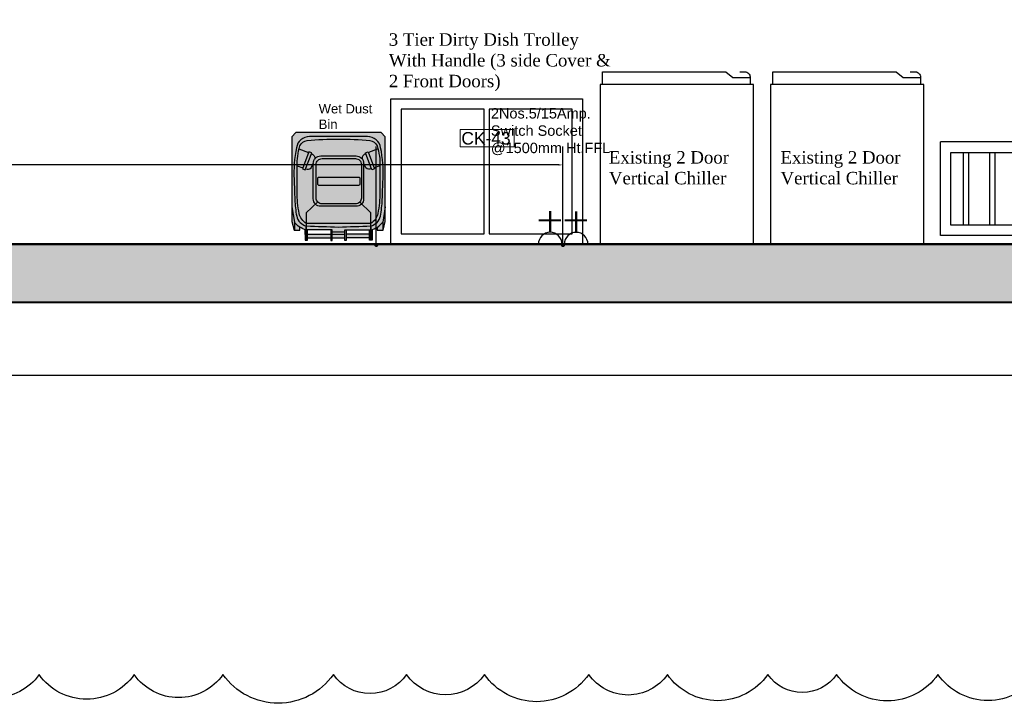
# Model space of a CAD drawing. Header units: millimetres. Extents: x 2985995 to 3127507, y -509231 to -458405.
# Tile 20 of 100: x 3020632 to 3025379, y -495811 to -492517. Entities that reach past the tile are written whole.
import ezdxf

# ---------------------------------------------------------------- set-up
doc = ezdxf.new("R2010")
doc.units = ezdxf.units.MM
doc.header["$LTSCALE"] = 1000
doc.header["$MEASUREMENT"] = 0
doc.header["$PDMODE"] = 3
doc.header["$PDSIZE"] = -1
doc.layers.get('0').update_dxf_attribs({"linetype": 'CONTINUOUS'})
doc.layers.get('Defpoints').update_dxf_attribs({"linetype": 'CONTINUOUS'})
for name, color, linetype in [('A-Wall Full', 201, 'CONTINUOUS'), ('ELECTRICAL', 7, 'CONTINUOUS'), ('Equipment', 5, 'CONTINUOUS'), ('Equipment Name', 7, 'CONTINUOUS')]:
    doc.layers.add(name, color=color, linetype=linetype)
for name, color, linetype, lineweight in [('A-Wall Hatch', 252, 'CONTINUOUS', 5), ('Equip No.', 1, 'CONTINUOUS', 15), ('WALL', 1, 'CONTINUOUS', 5)]:
    doc.layers.add(name, color=color, linetype=linetype, lineweight=lineweight)
doc.styles.add('ARAIL', font='arial.ttf')
doc.styles.add('Arial', font='arial.ttf')
doc.styles.get("Standard").update_dxf_attribs({"font": 'arial.ttf'})
doc.styles.add('style12', font='BOOKOSI.TTF')
doc.dimstyles.new('TFS-Dim', dxfattribs={"dimtxt": 75, "dimasz": 20, "dimexe": 25, "dimexo": 25, "dimgap": 5, "dimtad": 0, "dimdec": 0, "dimzin": 0, "dimdsep": 46, "dimtxsty": 'Standard', "dimcen": 0.09, "dimclrd": 8, "dimclre": 8, "dimadec": 0, "dimazin": 0, "dimtfac": 1, "dimtdec": 0, "dimtofl": 0, "dimtmove": 0, "dimatfit": 3, "dimldrblk": 'DOT', "dimfxl": 1, "dimtolj": 1, "dimtzin": 0, "dimlwd": -1, "dimlwe": -1, "dimarcsym": 0})

# ---------------------------------------------------------------- blocks, each defined once
blk = doc.blocks.new('A$C2929966e')
at = {"layer": 'Equipment', "color": 4}
for p, q in [((-900, -450), (-900, 0)), ((0, 0), (-900, 0)), ((0, -450), (0, 0)), ((-850, -50), (-50, -50)), ((-850, -400), (-850, -50)), ((-789.7, -400, 0), (-789.7, -50, 0)), ((-764.3, -400, 0), (-764.3, -50, 0)), ((-662.6, -400, 0), (-662.6, -50, 0)), ((-637.2, -400, 0), (-637.2, -50, 0)), ((-535.5, -400, 0), (-535.5, -50, 0)), ((-510.1, -400, 0), (-510.1, -50, 0)), ((-408.5, -400, 0), (-408.5, -50, 0)), ((-383, -400, 0), (-383, -50, 0)), ((-281.4, -400, 0), (-281.4, -50, 0)), ((-256, -400, 0), (-256, -50, 0)), ((-154.3, -400, 0), (-154.3, -50, 0)), ((-128.9, -400, 0), (-128.9, -50, 0)), ((-50, -50), (-50, -400)), ((-50, -400), (-850, -400)), ((0, -450), (-900, -450))]:
    blk.add_line(p, q, dxfattribs=at)
blk = doc.blocks.new('A$C21C85089')
at = {"layer": 'ELECTRICAL'}
for points, const_width in [([(-42, 108.5), (43.4, 108.5)], 4.7), ([(0, 69.7), (0, 0)], 7.15), ([(-35.8, 30), (38, 30)], 7.15)]:
    blk.add_lwpolyline(points, dxfattribs=dict(at, const_width=const_width))
blk.add_arc((0, 108.5), 38.8, 180, 0, dxfattribs=at)
blk = doc.blocks.new('_Dot')
at = {"color": 0, "linetype": 'ByBlock', "lineweight": -2}
blk.add_line((-0.5, 0), (-1, 0), dxfattribs=at)
at = {"color": 0, "linetype": 'ByBlock', "const_width": 0.5}
blk.add_lwpolyline([(-0.25, 0, 1), (0.25, 0, 1)], format="xyb", close=True, dxfattribs=at)
blk = doc.blocks.new('A$C07cf188d')
at = {"layer": 'Equipment'}
for points in [[(0, 0), (0, -700), (-925, -700), (-925, 0)], [(-875, -50), (-875, -650), (-475, -650), (-475, -50)], [(-450, -50), (-450, -650), (-50, -650), (-50, -50)]]:
    blk.add_lwpolyline(points, close=True, dxfattribs=at)
blk = doc.blocks.new('Garbage bin_green_top_dwgmodels.com')
at = {"layer": 'Equipment', "true_color": 0x5aaf55}
h = blk.add_hatch(color=85, dxfattribs=at)
h.dxf.hatch_style = 1
h.paths.add_polyline_path([(239.9, 457.7), (228.9, 502.2), (198.8, 502.2), (198.9, 487.4, 0.065352), (172.7, 499.3), (172.3, 553.5), (165.8, 553.5), (159.3, 553.5), (159.3, 542.6), (40.1, 542.6), (40.1, 556.4), (32, 556.4), (32, 542.6), (0, 542.6), (-32, 542.6), (-32, 556.4), (-40.1, 556.4), (-40.1, 542.6), (-159.3, 542.6), (-159.3, 553.5), (-165.8, 553.5), (-172.3, 553.5), (-172.7, 499.3, 0.065352), (-198.9, 487.4), (-198.8, 502.2), (-228.9, 502.2), (-239.9, 457.7), (-240.1, 23.1), (-220, 0), (0, 0), (220, 0), (240.1, 23.1)])
h.paths.add_polyline_path([(-159.3, 501.2), (-159.3, 523.2), (-40.1, 523.2), (-40.1, 501.2)], flags=16)
h.paths.add_polyline_path([(-32, 511.2), (-32, 523.2), (0, 523.2), (32, 523.2), (32, 511.2), (0, 511.2)], flags=16)
h.paths.add_polyline_path([(40.1, 501.2), (40.1, 523.2), (159.3, 523.2), (159.3, 501.2)], flags=16)
at = {"layer": 'Equipment', "color": 0}
for points in [[(-172.7, 499.3), (-172.3, 553.5), (-165.8, 553.5), (-159.3, 553.5), (-159.3, 501.2)], [(-159.3, 542.6), (-40.1, 542.6)], [(-159.3, 523.2), (-40.1, 523.2)], [(32, 542.6), (0, 542.6), (-32, 542.6)], [(32, 523.2), (0, 523.2), (-32, 523.2)], [(32, 511.2), (0, 511.2), (-32, 511.2)], [(159.3, 542.6), (40.1, 542.6)], [(159.3, 523.2), (40.1, 523.2)], [(172.7, 499.3), (172.3, 553.5), (165.8, 553.5), (159.3, 553.5), (159.3, 501.2)], [(-198.9, 487.4), (-198.8, 502.2), (-228.9, 502.2), (-239.9, 457.7), (-240.1, 23.1), (-220, 0), (0, 0), (220, 0), (240.1, 23.1), (239.9, 457.7), (228.9, 502.2), (198.8, 502.2), (198.9, 487.4)], [(-239.9, 382.1), (-227.3, 462), (-227.3, 502.2)], [(239.9, 382.1), (227.3, 462), (227.3, 502.2)], [(-213.1, 171.3), (-183.1, 182.5)], [(-185.6, 187.7), (-171.6, 192.8), (-138.2, 105.6), (-153.1, 99.9), (-185.1, 187.9)], [(185.6, 187.7), (171.6, 192.8), (138.2, 105.6), (153.1, 99.9), (185.1, 187.9)], [(213.1, 171.3), (183.1, 182.5)], [(-203.5, 84.7), (-154.5, 103.7)], [(203.5, 84.7), (154.5, 103.7)]]:
    blk.add_lwpolyline(points, dxfattribs=at)
for points in [[(109, 358.9), (165.8, 414.4), (165.8, 553.5), (165.8, 480.8, 0.002183), (0, 486.7, 0.002183), (-165.8, 480.8), (-165.8, 553.5), (-165.8, 414.4), (-109, 358.9)], [(-165.8, 480.8, 0.297961), (-215.2, 430.6, 0.042051), (-225, 345.8, -0.003698), (-229, 241.3, 0.060574), (-216.7, 78.6, 0.367426), (-149.6, 21.6), (0, 21.6), (149.6, 21.6, 0.367426), (216.7, 78.6, 0.060574), (229, 241.3, -0.003698), (225, 345.8, 0.042051), (215.2, 430.6, 0.297961), (165.8, 480.8)], [(-40.1, 501.2), (-159.3, 501.2), (-165.8, 501.2, 0.169802), (-227.3, 462)], [(40.1, 501.2), (159.3, 501.2), (165.8, 501.2, -0.169802), (227.3, 462)], [(-169.6, 187.5, -0.269888), (-140.2, 182.4), (-128.8, 156.1)], [(169.6, 187.5, 0.269888), (140.2, 182.4), (128.8, 156.1)], [(-139.6, 109.4), (-139.2, 109.6, 0.32068), (-121.3, 136.8)], [(139.6, 109.4), (139.2, 109.6, -0.32068), (121.3, 136.8)]]:
    blk.add_lwpolyline(points, format="xyb", dxfattribs=at)
for points in [[(-40.1, 556.4), (-32, 556.4), (-32, 501.2), (-40.1, 501.2)], [(40.1, 556.4), (32, 556.4), (32, 501.2), (40.1, 501.2)]]:
    blk.add_lwpolyline(points, close=True, dxfattribs=at)
for points in [[(0, 467.6), (165.8, 467.6, -0.218041), (202.1, 417.6, -0.049803), (213.1, 307.8), (213.1, 175.2, -0.075378), (199.3, 68.9, -0.243539), (161.6, 41, -0.021943), (0, 34, -0.021943), (-161.6, 41, -0.243539), (-199.3, 68.9, -0.075378), (-213.1, 175.2), (-213.1, 307.8, -0.049803), (-202.1, 417.6, -0.218041), (-165.8, 467.6)], [(-90.5, 380.1), (91.4, 380.1, -0.414214), (129.9, 341.6), (129.9, 159.8, -0.414214), (91.4, 121.3), (-90.5, 121.3, -0.414214), (-129, 159.8), (-129, 341.6, -0.414214)], [(-87.2, 368.1), (85, 368.1, -0.414214), (115.5, 337.5), (115.5, 165.4, -0.414214), (85, 134.9), (-87.2, 134.9, -0.414214), (-117.7, 165.4), (-117.7, 337.5, -0.414214)], [(-104, 272.5), (100.8, 272.5, -0.414214), (106.9, 266.4), (106.9, 236, -0.414214), (100.8, 229.9), (-104, 229.9, -0.414214), (-110.1, 236), (-110.1, 266.4, -0.414214)]]:
    blk.add_lwpolyline(points, format="xyb", close=True, dxfattribs=at)
blk = doc.blocks.new('*D671')
at = {"layer": 'Defpoints', "color": 0, "transparency": 16777216}
for p in [(3015650.8, -493216.4), (3015650.8, -493598.2, 0), (3023250.8, -493598.2, 0)]:
    blk.add_point(p, dxfattribs=at)
at = {"layer": 'ELECTRICAL', "color": 8, "transparency": 16777216}
for p, q in [((3015650.8, -493573.2), (3015650.8, -493191.4)), ((3015670.8, -493216.4), (3019158, -493216.4)), ((3023230.8, -493216.4), (3019743.6, -493216.4)), ((3023250.8, -493573.2), (3023250.8, -493191.4))]:
    blk.add_line(p, q, dxfattribs=at)
for points in [[(3015670.8, -493213.1), (3015670.8, -493219.7), (3015650.8, -493216.4)], [(3023230.8, -493213.1), (3023230.8, -493219.7), (3023250.8, -493216.4)]]:
    blk.add_solid(points, dxfattribs=at)
at = {"layer": 'ELECTRICAL', "color": 0, "transparency": 16777216, "insert": (3019450.8, -493216.4), "char_height": 75, "attachment_point": 5}
blk.add_mtext('\\A1;7600 [25\'-4"]', dxfattribs=at)

msp = doc.modelspace()

# ---------------------------------------------------------------- hatches: boundary and pattern name
at = {"layer": 'A-Wall Hatch'}
h = msp.add_hatch(color=256, dxfattribs=at)
h.dxf.hatch_style = 1
h.paths.add_polyline_path([(3015650.80814, -493598.16588), (3015650.80814, -493348.16588), (3015500.80814, -493348.16588), (3015500.80814, -493598.16588), (3016159.29246, -493598.16588), (3015056.1486, -493598.16588), (3015056.1486, -493878.16588), (3042399.29246, -493878.16588), (3042399.29246, -493118.16588), (3042119.29246, -493118.16588), (3042119.29246, -493598.16588), (3038239.29246, -493598.16588), (3038239.29246, -493118.16588), (3038089.29246, -493118.16588), (3038089.29246, -493598.16588), (3029899.29246, -493598.16588), (3029899.29246, -493118.16588), (3029749.29246, -493118.16588), (3029749.29246, -493598.16588)])

# ---------------------------------------------------------------- linework, layer by layer
at = {"layer": 'A-Wall Full'}
for p, q in [((3029749.29246, -493598.16588, 0), (3015650.80814, -493598.16588, 0)), ((3042399.29246, -493878.16588, 0), (3015056.1486, -493878.16588, 0))]:
    msp.add_line(p, q, dxfattribs=at)
at = {"layer": 'Equip No.', "elevation": 0}
msp.add_lwpolyline([(3022755.92338, -493045.96012), (3023015.69191, -493045.96012), (3023015.69191, -493129.38264), (3022755.92338, -493129.38264)], close=True, dxfattribs=at)
at = {"layer": 'Equipment'}
msp.add_lwpolyline([(2989383.63744, -483288.69012), (3044663.22424, -483288.69012), (3044663.22424, -494230.49278), (2989383.63744, -494230.49278)], close=True, dxfattribs=at)
at = {"layer": 'Equipment', "color": 4, "linetype": 'Continuous', "elevation": 0}
for points in [[(3024103.73982, -492768.16588), (3024128.35362, -492768.16588, -0.4142135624), (3024152.96743, -492792.77969), (3024152.96743, -492828.94257), (3023441.28177, -492828.94257), (3023441.28177, -492768.16588), (3024035.75262, -492768.16588), (3024069.56664, -492795.19289), (3024152.96743, -492795.19289)], [(3024925.15821, -492768.16588), (3024949.77202, -492768.16588, -0.4142135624), (3024974.38583, -492792.77969), (3024974.38583, -492828.94257), (3024262.70017, -492828.94257), (3024262.70017, -492768.16588), (3024857.17102, -492768.16588), (3024890.98504, -492795.19289), (3024974.38583, -492795.19289)]]:
    msp.add_lwpolyline(points, format="xyb", dxfattribs=at)
at = {"layer": 'Equipment', "color": 4, "elevation": 0}
for points in [[(3023429.42661, -492828.94257), (3023429.42661, -493598.16588), (3024169.42661, -493598.16588), (3024169.42661, -492828.94257)], [(3024250.84501, -492828.94257), (3024250.84501, -493598.16588), (3024990.84501, -493598.16588), (3024990.84501, -492828.94257)]]:
    msp.add_lwpolyline(points, close=True, dxfattribs=at)
at = {"layer": 'Equipment'}
msp.add_lwpolyline([(3025541.07612, -495671.87126, -0.52056705), (3025058.67208, -495671.87126, -0.52056705), (3024570.34337, -495671.87126, -0.52056705), (3024238.52172, -495671.87126, -0.52056705), (3023754.43306, -495671.87126, -0.52056705), (3023375.0595, -495671.87126, -0.52056705), (3022872.32606, -495671.87126, -0.52056705), (3022497.12743, -495671.87126, -0.52056705), (3022144.13001, -495671.87126, -0.52056705), (3021611.81396, -495671.87126, -0.52056705), (3021183.84679, -495671.87126, -0.52056705), (3020725.57272, -495671.87126, -0.52056705), (3020297.62183, -495671.87126, -0.52056705)], format="xyb", dxfattribs=at)
at = {"layer": 'WALL', "const_width": 10, "elevation": 0}
msp.add_lwpolyline([(3015056.1486, -493598.16588), (3015056.1486, -493878.16588), (3042399.29246, -493878.16588), (3042399.29246, -493118.16588), (3042131.79246, -493103.30476), (3042131.79246, -493598.16588), (3029899.29246, -493598.16588), (3029899.29246, -493118.16588), (3029749.29246, -493118.16588), (3029749.29246, -493598.16588), (3015650.80814, -493598.16588), (3015650.80814, -493348.16588), (3015500.80814, -493348.16588), (3015500.80814, -493598.16588), (3015056.1486, -493598.16588)], dxfattribs=at)

# ---------------------------------------------------------------- block references
at = {"layer": 'ELECTRICAL', "xscale": 1.464380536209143, "yscale": 1.464380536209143, "zscale": 1.464380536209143, "rotation": 179.9394909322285}
for p in [(3023189.4997, -493439.17201, 0), (3023314.49963, -493439.30402, 0)]:
    msp.add_blockref('A$C21C85089', p, dxfattribs=at)
at = {"layer": 'Equipment', "ltscale": 50}
msp.add_blockref('A$C07cf188d', (3023345.44482, -492898.16588, 0), dxfattribs=at)
at = {"layer": 'Equipment', "xscale": 0.9369414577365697, "yscale": 0.9369414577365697, "zscale": 0.9369414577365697, "rotation": 180}
msp.add_blockref('Garbage bin_green_top_dwgmodels.com', (3022168.86221, -493059.7731), dxfattribs=at)
at = {"layer": 'Equipment', "color": 4}
msp.add_blockref('A$C2929966e', (3025971.34661, -493105.97395, 0), dxfattribs=at)

# ---------------------------------------------------------------- texts
at = {"layer": 'ELECTRICAL', "color": 7, "insert": (3022903.45977, -492942.80994, 0), "char_height": 50, "width": 674.1996605, "attachment_point": 1, "style": 'ARAIL'}
msp.add_mtext('2Nos.5/15Amp.\\PSwitch Socket @1500mm Ht.FFL.', dxfattribs=at)
at = {"layer": 'Equip No.', "color": 7, "insert": (3022510.17459, -493058.12139, 1117.38829), "char_height": 60, "attachment_point": 1, "style": 'Arial'}
msp.add_mtext_dynamic_manual_height_columns('\\pxqc;CK-43', width=739.3571968, gutter_width=15, heights=[46.53479], dxfattribs=at)
at = {"layer": 'Equipment Name', "color": 0, "char_height": 60, "attachment_point": 1, "style": 'style12'}
for s, insert, width in [('3 Tier Dirty Dish Trolley With Handle (3 side Cover & 2 Front Doors)', (3022411.29724, -492582.12567, 0.00005), 1089.4281597), ('Existing 2 Door Vertical Chiller ', (3023472.307, -493150.02261, 0), 722.5304869), ('Existing 2 Door Vertical Chiller ', (3024299.64444, -493150.02261, 0), 722.5304869)]:
    msp.add_mtext(s, dxfattribs=dict(at, insert=insert, width=width))
at = {"layer": 'Equipment Name', "insert": (3022073.18916, -492923.20044), "char_height": 45, "width": 584.5516619, "attachment_point": 1, "rotation": 359.99186681, "style": 'Arial'}
msp.add_mtext('\\A1;\\pxql;Wet Dust \\PBin', dxfattribs=at)

# ---------------------------------------------------------------- dimensions: what is measured, and where the dimension line sits
at = {"layer": 'ELECTRICAL'}
dim = msp.add_linear_dim(base=(3015650.80814, -493216.41288), p1=(3023250.80334, -493598.16588, 0), p2=(3015650.80814, -493598.16588, 0), dimstyle='TFS-Dim', dxfattribs=at)
dim.commit()
dim.dimension.update_dxf_attribs({"geometry": '*D671', "text_midpoint": (3019450.80574, -493216.41288)})

# ---------------------------------------------------------------- leaders
for points in [[(3022350.80435, -493601.75655, 0), (3022350.80435, -493127.20129, 0)], [(3023250.80334, -493602.70703, 0), (3023250.80334, -493128.15176, 0)]]:
    msp.add_leader(points, dimstyle='TFS-Dim', override={"dimgap": 5, "dimtad": 0}, dxfattribs=at)

doc.saveas('drawing.dxf')
